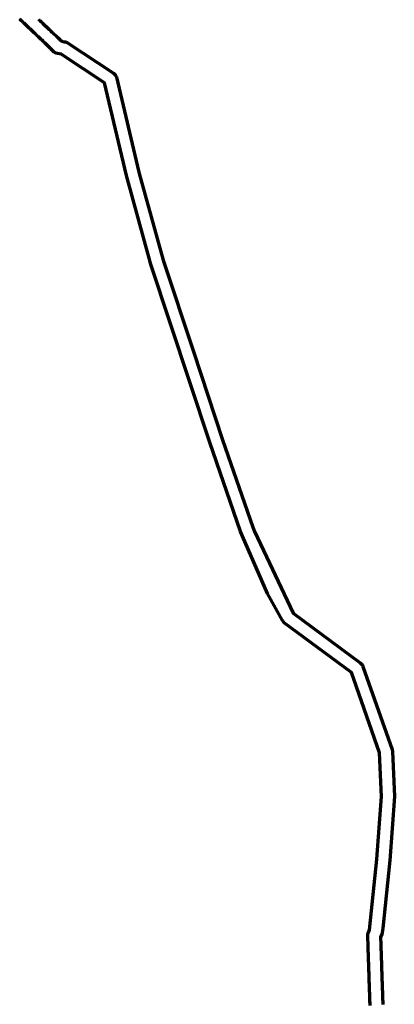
# Model space of a CAD drawing. Header units: metres. Extents: x 98902 to 136161, y 449037 to 499677.
# Tile 16 of 200: x 125975 to 127803, y 469559 to 474357. Entities that reach past the tile are written whole.
import ezdxf

# ---------------------------------------------------------------- set-up
doc = ezdxf.new("R2010")
doc.units = ezdxf.units.M
doc.layers.add('B-WE-OG-INFO_EIS VOORZORGSMAATREGEL-GV', color=7, linetype='Continuous', lineweight=70, true_color=0xfa194b)

msp = doc.modelspace()

# ---------------------------------------------------------------- linework, layer by layer
at = {"layer": 'B-WE-OG-INFO_EIS VOORZORGSMAATREGEL-GV', "flags": 128}
for points in [[(127684.9, 469554), (127684.8, 469560), (127684.8, 469560), (127684.8, 469560), (127684.6, 469566), (127684.6, 469566), (127684.4, 469572), (127684.2, 469578), (127684, 469584), (127684, 469584), (127683.8, 469590), (127683.8, 469590), (127683.6, 469596), (127683.6, 469596), (127683.4, 469602), (127683.4, 469602), (127683.3, 469603.5), (127683.3, 469603.5), (127683.1, 469609.4), (127682.9, 469615.4), (127682.7, 469621.4), (127682.5, 469627.3), (127682.3, 469633.3), (127682.1, 469639.3), (127681.9, 469645.2), (127681.7, 469651.2), (127681.6, 469654.2), (127681.6, 469654.2), (127681.6, 469654.2), (127681.4, 469660.2), (127681.4, 469660.2), (127681.2, 469666.1), (127681.2, 469666.1), (127681, 469672.1), (127680.8, 469678.1), (127680.6, 469684.1), (127680.4, 469690), (127680.2, 469696), (127680, 469702), (127679.8, 469707.9), (127679.6, 469713.9), (127679.6, 469713.9), (127679.6, 469713.9), (127679.4, 469719.9), (127679.2, 469725.9), (127679, 469731.8), (127678.8, 469737.8), (127678.6, 469743.8), (127678.4, 469749.7), (127678.2, 469755.7), (127678, 469761.7), (127678, 469761.7), (127678, 469761.7), (127677.8, 469767.6), (127677.6, 469773.6), (127677.4, 469779.6), (127677.2, 469785.6), (127677, 469791.5), (127676.8, 469797.5), (127676.6, 469803.5), (127676.4, 469809.4), (127676.2, 469815.4), (127676, 469821.4), (127675.8, 469827.4), (127675.6, 469833.3), (127675.4, 469839.3), (127675.2, 469845.3), (127675, 469851.2), (127675, 469851.2), (127674.8, 469857.1), (127674, 469876.9), (127674, 469877.2), (127674, 469877.5), (127673.6, 469893.7), (127674.1, 469899.9), (127675.9, 469905.8), (127682.5, 469921.7), (127718.2, 470266.1), (127740.2, 470571.8), (127731.4, 470784.3), (127593.8, 471176.3), (127266, 471418.7), (127261.5, 471422.9), (127256.6, 471429.4), (127184.4, 471560.8), (127062.2, 471839.8), (127053, 471862.4), (126902.9, 472296.8), (126613.8, 473169.4), (126612.3, 473176.6), (126495.5, 473597.4), (126388, 474049.7), (126176.8, 474188.7), (126159.7, 474191.5), (126151.1, 474194.2), (126143.7, 474199.3), (126126.9, 474215.2), (126126.9, 474215.2), (126126.9, 474215.2), (126126.8, 474215.4), (126126.7, 474215.4), (126126.7, 474215.4), (126126.5, 474215.7), (126126.2, 474215.9), (126125.4, 474216.7), (126125.4, 474216.7), (126125.4, 474216.7), (126125.3, 474216.8), (126125.3, 474216.8), (126125.3, 474216.8), (126124.3, 474217.7), (126124.3, 474217.7), (126123.2, 474218.7), (126123.2, 474218.7), (126118.9, 474222.9), (126118.7, 474223.1), (126118.5, 474223.2), (126117.1, 474224.6), (126117, 474224.7), (126117, 474224.7), (126115.6, 474226.1), (126114.2, 474227.5), (126114, 474227.7), (126113.8, 474227.9), (126109.8, 474231.9), (126105.7, 474236), (126101.5, 474240), (126097.3, 474244), (126092.9, 474248.2), (126088.5, 474252.4), (126084.2, 474256.5), (126084.2, 474256.5), (126079.8, 474260.7), (126079.8, 474260.7), (126075.4, 474264.8), (126071, 474269), (126071, 474269), (126071, 474269), (126066.6, 474273.2), (126066.6, 474273.2), (126062.3, 474277.3), (126062.3, 474277.3), (126057.9, 474281.4), (126057.9, 474281.4), (126053.6, 474285.5), (126049.8, 474289.1), (126047.1, 474291.4), (126046.5, 474292.1), (126045.8, 474292.6), (126039.7, 474298.4), (126039.5, 474298.7), (126039.2, 474298.9), (126035.7, 474302.4), (126031.6, 474306.3), (126027.2, 474310.4), (126027.2, 474310.4), (126022.8, 474314.6), (126022.8, 474314.6), (126018.4, 474318.7), (126014, 474322.9), (126014, 474322.9), (126009.6, 474327), (126009.6, 474327), (126005.2, 474331.2), (126005.2, 474331.2), (126005.2, 474331.2), (126000.9, 474335.3), (126000.9, 474335.3), (125996.5, 474339.4), (125992.1, 474343.6), (125992.1, 474343.6), (125987.7, 474347.7), (125987.7, 474347.7), (125983.3, 474351.9), (125978.9, 474356), (125978.9, 474356), (125974.5, 474360.2)], [(126066.1, 474359), (126070.5, 474354.9), (126074.8, 474350.7), (126074.8, 474350.7), (126079.2, 474346.6), (126079.2, 474346.6), (126083.6, 474342.5), (126083.6, 474342.5), (126087.9, 474338.4), (126087.9, 474338.4), (126087.9, 474338.4), (126092.3, 474334.2), (126092.3, 474334.2), (126101.1, 474326), (126103.2, 474323.9), (126103.3, 474323.9), (126103.3, 474323.9), (126105.5, 474321.8), (126105.5, 474321.8), (126105.5, 474321.8), (126109.8, 474317.6), (126114.2, 474313.5), (126114.2, 474313.5), (126118.6, 474309.4), (126122.9, 474305.2), (126122.9, 474305.2), (126122.9, 474305.2), (126127.3, 474301.1), (126131.6, 474296.9), (126136, 474292.8), (126140.3, 474288.7), (126144.5, 474284.7), (126148.7, 474280.8), (126152.9, 474276.9), (126155.7, 474274.4), (126155.9, 474274.3), (126156, 474274.2), (126159.5, 474271), (126159.6, 474270.9), (126159.7, 474270.9), (126161.9, 474268.8), (126162, 474268.6), (126162.2, 474268.5), (126166.6, 474264.4), (126166.6, 474264.4), (126166.6, 474264.4), (126167.7, 474263.3), (126167.7, 474263.3), (126168.6, 474262.4), (126168.6, 474262.4), (126169.6, 474261.5), (126169.8, 474261.2), (126170.1, 474261.1), (126180, 474251.7), (126191.8, 474249.8), (126196.7, 474248.5), (126201, 474247.1), (126207.7, 474243.8), (126432.7, 474096.3), (126440.8, 474088.5), (126441.9, 474086.8), (126446.6, 474076.5), (126556.2, 473613.4), (126558, 473608.2), (126675.5, 473185.2), (126822.2, 472740.3), (126964.8, 472309.6), (127112.2, 471883.5), (127120.1, 471863.9), (127308.8, 471465.7), (127637.2, 471222.5), (127643.3, 471216.7), (127647.3, 471211.6), (127650.1, 471205.8), (127792.5, 470800.4), (127794.1, 470791.7), (127803.3, 470572.4), (127780.9, 470259.4), (127746.4, 469928.1), (127743.9, 469909), (127742, 469901.8), (127735.9, 469886.6), (127736, 469878.9), (127736.8, 469859.5), (127736.7, 469859.4), (127736.8, 469859.3), (127737, 469853.3), (127737, 469853.3), (127737, 469853.3), (127737.2, 469847.3), (127737.4, 469841.4), (127737.6, 469835.4), (127737.6, 469835.4), (127737.8, 469829.4), (127737.8, 469829.4), (127738, 469823.5), (127738.2, 469817.5), (127738.4, 469811.5), (127738.6, 469805.5), (127738.6, 469805.5), (127738.8, 469799.6), (127739, 469793.6), (127739.2, 469787.6), (127739.2, 469787.6), (127739.2, 469787.6), (127739.4, 469781.7), (127739.6, 469775.7), (127739.8, 469769.7), (127740, 469763.8), (127740.2, 469757.8), (127740.2, 469757.8), (127740.4, 469751.8), (127740.6, 469745.8), (127740.8, 469739.9), (127741, 469733.9), (127741.2, 469727.9), (127741.2, 469727.9), (127741.4, 469722), (127741.6, 469716), (127741.8, 469710), (127741.8, 469710), (127741.8, 469710), (127742, 469704), (127742.2, 469698.1), (127742.4, 469692.1), (127742.6, 469686.1), (127742.8, 469680.2), (127742.8, 469680.2), (127743, 469674.2), (127743.2, 469668.2), (127743.4, 469662.3), (127743.4, 469662.3), (127743.4, 469662.3), (127743.5, 469659.3), (127743.5, 469659.3), (127743.7, 469653.3), (127743.9, 469647.3), (127743.9, 469647.3), (127744.1, 469641.4), (127744.3, 469635.4), (127744.5, 469629.4), (127744.7, 469623.5), (127744.9, 469617.5), (127745.1, 469611.5), (127745.3, 469605.5), (127745.3, 469605.5), (127745.3, 469605.5), (127745.4, 469604), (127745.4, 469604), (127745.4, 469604), (127745.5, 469598.3), (127745.7, 469592.5), (127745.9, 469586.8), (127746.1, 469581), (127746.3, 469575.3), (127746.3, 469575.3), (127746.5, 469569.5), (127746.5, 469569.5), (127746.7, 469563.7), (127746.9, 469558)]]:
    msp.add_lwpolyline(points, dxfattribs=at)

doc.saveas('drawing.dxf')
